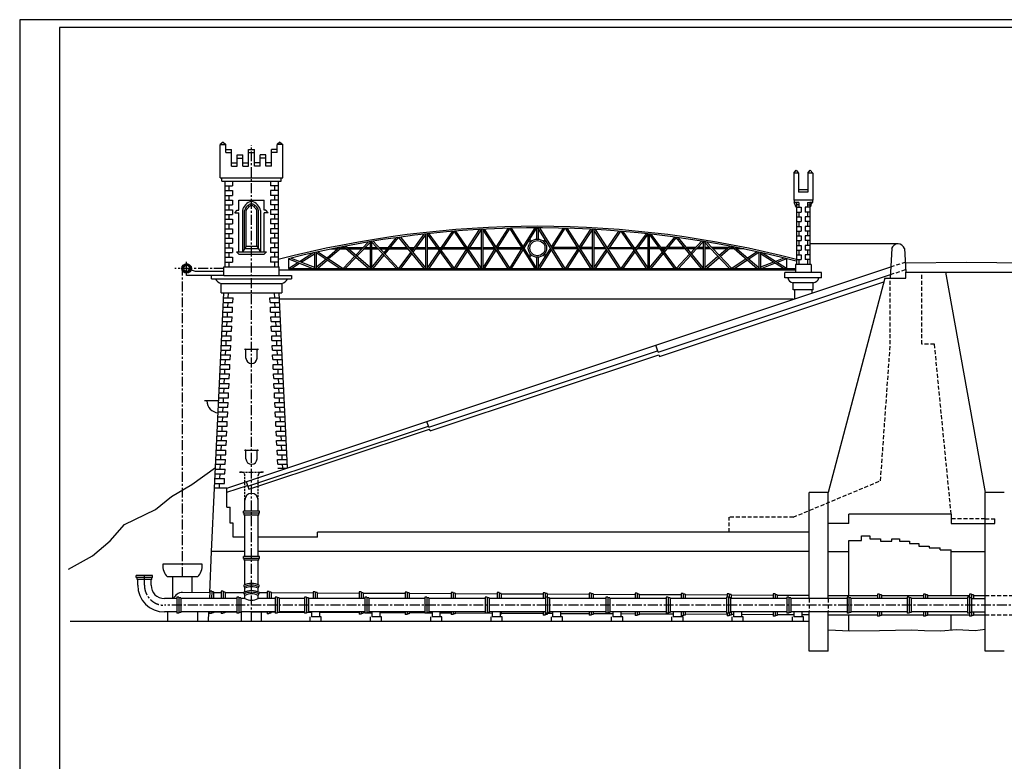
# Model space of a CAD drawing. Extents: x 0 to 143212, y -15822 to 84100.
# Tile 2 of 4: x 0 to 62062, y 37357 to 84100. Entities that reach past the tile are written whole.
import ezdxf

# ---------------------------------------------------------------- set-up
doc = ezdxf.new("R2010")
doc.units = 0
doc.header["$LTSCALE"] = 500
for name, pattern in [('MITTE', [2, 1.25, -0.25, 0.25, -0.25]), ('VERDECKT', [0.375, 0.25, -0.125]), ('VERDECKTX2', [0.75, 0.5, -0.25])]:
    doc.linetypes.add(name, pattern=pattern)
for name, color, linetype in [('MI25', 7, 'MITTE'), ('RAHMENA', 7, 'CONTINUOUS'), ('RAHMENI', 4, 'CONTINUOUS'), ('VE25', 7, 'VERDECKTX2'), ('VE25K', 8, 'VERDECKT'), ('VE50', 1, 'VERDECKTX2'), ('VO25', 7, 'CONTINUOUS'), ('VO35', 2, 'CONTINUOUS'), ('VO50', 1, 'CONTINUOUS')]:
    doc.layers.add(name, color=color, linetype=linetype)

msp = doc.modelspace()

# ---------------------------------------------------------------- linework, layer by layer
at = {"layer": 'MI25'}
for p, q in [((14612, 46175), (14612, 76192)), ((12872, 68425), (9785, 68425)), ((10262, 48975), (10262, 68276)), ((10522, 68425), (10522, 68839)), ((48837, 67075), (48837, 66500)), ((49937, 67075), (49937, 66867)), ((7862, 48451), (7862, 49075)), ((112220, 47194), (9119, 47194)), ((18412, 46455), (18412, 46775)), ((18912, 46455), (18912, 46775)), ((22212, 46455), (22212, 46775)), ((22712, 46455), (22712, 46775)), ((26012, 46455), (26012, 46775)), ((26512, 46455), (26512, 46775)), ((29812, 46455), (29812, 46775)), ((30312, 46455), (30312, 46775)), ((33612, 46455), (33612, 46775)), ((34112, 46455), (34112, 46775)), ((37412, 46455), (37412, 46775)), ((37912, 46455), (37912, 46775)), ((41212, 46455), (41212, 46775)), ((41712, 46455), (41712, 46775)), ((45012, 46455), (45012, 46775)), ((45512, 46455), (45512, 46775)), ((48812, 46455), (48812, 46775)), ((49312, 46455), (49312, 46775)), ((18312, 46175), (18312, 46455)), ((19012, 46455), (18312, 46455)), ((19012, 46175), (19012, 46455)), ((22812, 46455), (22112, 46455)), ((22112, 46175), (22112, 46455)), ((22812, 46175), (22812, 46455)), ((26612, 46455), (25912, 46455)), ((25912, 46175), (25912, 46455)), ((26612, 46175), (26612, 46455)), ((29712, 46175), (29712, 46455)), ((30412, 46455), (29712, 46455)), ((30412, 46175), (30412, 46455)), ((34212, 46455), (33512, 46455)), ((33512, 46175), (33512, 46455)), ((34212, 46175), (34212, 46455)), ((37312, 46175), (37312, 46455)), ((38012, 46455), (37312, 46455)), ((38012, 46175), (38012, 46455)), ((41812, 46455), (41112, 46455)), ((41112, 46175), (41112, 46455)), ((41812, 46175), (41812, 46455)), ((45612, 46455), (44912, 46455)), ((44912, 46175), (44912, 46455)), ((45612, 46175), (45612, 46455)), ((49412, 46455), (48712, 46455)), ((48712, 46175), (48712, 46455)), ((49412, 46175), (49412, 46455))]:
    msp.add_line(p, q, dxfattribs=at)
msp.add_arc((9119, 48451), 1257, 180, 270, dxfattribs=at)
at = {"layer": 'RAHMENA'}
for p, q in [((126712, 84100), (0, 84100)), ((0, 84100), (0, 0))]:
    msp.add_line(p, q, dxfattribs=at)
at = {"layer": 'RAHMENI'}
for p, q in [((126212, 83600), (2500, 83600)), ((2500, 83600), (2500, 500))]:
    msp.add_line(p, q, dxfattribs=at)
at = {"layer": 'VE25'}
for p, q in [((54885, 68035), (55840, 68354)), ((54908, 68524), (55812, 68825)), ((54874, 63644), (54874, 67819)), ((56862, 63644), (56862, 68194)), ((54262, 55044), (54874, 63644)), ((57662, 63644), (56862, 63644)), ((58712, 52944), (57662, 63644)), ((48762, 52744), (54262, 55044)), ((48762, 52744), (44712, 52744)), ((44712, 51794), (44712, 52744)), ((60862, 52644), (58712, 52644)), ((60862, 47804), (89220, 47804)), ((49762, 47613), (49762, 46775)), ((50962, 47613), (50962, 46775)), ((60862, 46585), (89220, 46585))]:
    msp.add_line(p, q, dxfattribs=at)
at = {"layer": 'VE25K'}
for p, q in [((13993, 55575), (13862, 55575)), ((13862, 55575), (15362, 55575)), ((14193, 53825), (14193, 55375)), ((15031, 53825), (15031, 55375)), ((15362, 55575), (15231, 55575))]:
    msp.add_line(p, q, dxfattribs=at)
for centre, start, end in [((13993, 55375), 0, 90), ((15231, 55375), 90, 180)]:
    msp.add_arc(centre, 200, start, end, dxfattribs=at)
at = {"layer": 'VE50'}
msp.add_line((60862, 52644), (61462, 52644), dxfattribs=at)
at = {"layer": 'VO25'}
for p, q in [((12816, 76375), (12637, 76225)), ((12816, 76375), (12996, 76225)), ((16407, 76375), (16228, 76225)), ((16407, 76375), (16587, 76225)), ((12637, 76225), (12996, 76225)), ((12637, 74125), (12637, 76225)), ((12996, 75725), (12996, 76225)), ((12996, 75925), (13355, 75925)), ((12996, 75725), (13355, 75725)), ((13355, 74875), (13355, 75925)), ((14432, 75925), (14791, 75925)), ((14432, 74875), (14432, 75925)), ((14432, 75725), (14791, 75725)), ((14791, 74875), (14791, 75925)), ((16228, 75925), (15869, 75925)), ((15869, 74875), (15869, 75925)), ((16228, 75725), (15869, 75725)), ((16228, 75725), (16228, 76225)), ((16587, 76225), (16228, 76225)), ((16587, 74125), (16587, 76225)), ((13714, 74875), (13714, 75575)), ((13714, 75575), (14073, 75575)), ((13714, 75375), (14073, 75375)), ((14073, 74875), (14073, 75575)), ((15510, 75575), (15150, 75575)), ((15150, 74875), (15150, 75575)), ((15510, 75375), (15150, 75375)), ((15510, 74875), (15510, 75575)), ((13355, 75075), (13714, 75075)), ((13355, 74875), (13714, 74875)), ((14073, 75075), (14432, 75075)), ((14073, 74875), (14432, 74875)), ((15150, 75075), (14791, 75075)), ((15150, 74875), (14791, 74875)), ((15869, 75075), (15510, 75075)), ((15869, 74875), (15510, 74875)), ((48787, 74425), (48939, 74625)), ((48939, 74625), (49092, 74425)), ((49682, 74425), (49834, 74625)), ((49834, 74625), (49987, 74425)), ((12637, 74125), (16587, 74125)), ((12737, 73925), (12737, 74125)), ((12737, 73925), (16487, 73925)), ((12923, 73925), (12923, 68525)), ((13423, 73925), (13423, 73625)), ((15801, 73925), (15801, 73625)), ((16301, 73925), (16301, 68525)), ((16487, 73925), (16487, 74125)), ((48787, 74425), (48787, 72725)), ((49092, 74425), (48787, 74425)), ((49092, 74425), (49092, 73225)), ((49987, 74425), (49682, 74425)), ((49682, 74425), (49682, 73225)), ((49987, 74425), (49987, 72725)), ((12923, 73625), (13423, 73625)), ((12923, 73325), (13423, 73325)), ((13173, 73625), (13173, 73325)), ((13423, 73325), (13423, 73025)), ((16301, 73625), (15801, 73625)), ((16301, 73325), (15801, 73325)), ((15801, 73325), (15801, 73025)), ((16051, 73625), (16051, 73325)), ((49682, 73375), (49092, 73375)), ((12923, 73025), (13423, 73025)), ((12923, 73025), (13423, 73025)), ((12923, 72725), (13423, 72725)), ((13173, 73025), (13173, 72725)), ((13423, 72725), (13423, 72425)), ((13812, 72725), (15412, 72725)), ((13812, 72100), (13812, 72725)), ((15412, 72100), (15412, 72725)), ((16301, 73025), (15801, 73025)), ((16301, 73025), (15801, 73025)), ((16301, 72725), (15801, 72725)), ((15801, 72725), (15801, 72425)), ((16051, 73025), (16051, 72725)), ((49987, 72725), (48787, 72725)), ((48812, 72725), (48812, 72575)), ((49682, 73225), (49092, 73225)), ((49962, 72725), (49962, 72575)), ((12923, 72425), (13423, 72425)), ((12923, 72125), (13423, 72125)), ((13173, 72425), (13173, 72125)), ((13423, 72125), (13423, 71825)), ((13562, 71925), (13712, 72100)), ((13712, 72100), (13812, 72100)), ((14037, 72075), (14037, 69475)), ((14173, 69675), (14173, 72075)), ((14274, 69825), (14274, 72075)), ((14949, 69825), (14949, 72075)), ((15051, 69675), (15051, 72075)), ((15187, 72075), (15187, 69475)), ((15512, 72100), (15412, 72100)), ((15662, 71925), (15512, 72100)), ((16301, 72425), (15801, 72425)), ((16301, 72125), (15801, 72125)), ((15801, 72125), (15801, 71825)), ((16051, 72425), (16051, 72125)), ((48968, 72575), (48812, 72575)), ((48884, 72482), (48812, 72575)), ((48897, 72358), (48884, 72482)), ((48968, 72275), (48897, 72358)), ((48968, 72575), (48968, 68675)), ((49118, 72575), (48968, 72575)), ((49118, 72425), (48968, 72425)), ((48968, 72275), (49268, 72275)), ((49118, 72575), (49118, 72275)), ((49268, 72275), (49268, 71975)), ((49806, 72275), (49506, 72275)), ((49506, 72275), (49506, 71975)), ((49656, 72575), (49656, 72275)), ((49656, 72575), (49806, 72575)), ((49656, 72425), (49806, 72425)), ((49806, 72575), (49806, 68675)), ((49962, 72575), (49806, 72575)), ((49809, 72275), (49879, 72358)), ((49879, 72358), (49893, 72482)), ((49893, 72482), (49965, 72575)), ((12923, 71825), (13423, 71825)), ((12923, 71525), (13423, 71525)), ((13173, 71825), (13173, 71525)), ((13423, 71525), (13423, 71225)), ((13562, 71925), (13812, 71925)), ((13812, 69475), (13812, 71925)), ((15412, 69475), (15412, 71925)), ((15662, 71925), (15412, 71925)), ((16301, 71825), (15801, 71825)), ((16301, 71525), (15801, 71525)), ((15801, 71525), (15801, 71225)), ((16051, 71825), (16051, 71525)), ((48968, 71975), (49268, 71975)), ((48968, 71675), (49268, 71675)), ((48968, 71375), (49268, 71375)), ((49118, 71975), (49118, 71675)), ((49118, 71375), (49118, 71075)), ((49268, 71675), (49268, 71375)), ((49806, 71975), (49506, 71975)), ((49506, 71675), (49506, 71375)), ((49806, 71675), (49506, 71675)), ((49806, 71375), (49506, 71375)), ((49656, 71975), (49656, 71675)), ((49656, 71375), (49656, 71075)), ((12923, 71225), (13423, 71225)), ((12923, 70925), (13423, 70925)), ((13173, 71225), (13173, 70925)), ((13423, 70925), (13423, 70625)), ((16301, 71225), (15801, 71225)), ((16301, 70925), (15801, 70925)), ((15801, 70925), (15801, 70625)), ((16051, 71225), (16051, 70925)), ((27256, 70751), (25684, 68456)), ((27384, 70761), (25784, 68425)), ((27384, 68425), (28984, 70872)), ((28984, 68425), (27384, 70761)), ((29084, 68456), (27499, 70771)), ((27504, 68425), (29084, 70842)), ((29084, 70878), (29084, 68425)), ((29184, 70883), (29184, 68425)), ((29184, 70859), (30765, 68425)), ((29284, 70888), (30884, 68425)), ((30764, 70948), (30014, 69765)), ((30884, 70952), (30074, 69672)), ((32484, 68425), (30884, 70952)), ((32584, 68454), (31001, 70955)), ((31739, 69788), (32484, 70975)), ((31799, 69695), (32584, 70946)), ((32584, 70975), (32584, 70273)), ((34266, 68425), (32666, 70975)), ((32684, 70975), (32684, 70273)), ((34384, 68425), (32784, 70975)), ((33529, 69788), (34268, 70955)), ((33588, 69694), (34384, 70952)), ((34384, 70952), (35984, 68425)), ((34505, 70948), (36084, 68454)), ((35984, 70888), (35254, 69765)), ((36084, 70859), (35313, 69672)), ((36084, 70883), (36084, 68425)), ((36084, 70883), (36084, 68425)), ((36184, 70878), (36184, 68425)), ((36184, 70878), (36184, 68425)), ((37765, 68425), (36184, 70842)), ((37884, 68425), (36284, 70872)), ((37044, 69711), (37769, 70771)), ((37103, 69620), (37884, 70761)), ((37884, 70761), (39484, 68425)), ((38013, 70751), (39584, 68456)), ((48968, 71075), (49268, 71075)), ((48968, 70775), (49268, 70775)), ((49118, 70775), (49118, 70475)), ((49268, 71075), (49268, 70775)), ((49806, 71075), (49506, 71075)), ((49506, 71075), (49506, 70775)), ((49806, 70775), (49506, 70775)), ((49656, 70775), (49656, 70475)), ((12923, 70625), (13423, 70625)), ((12923, 70325), (13423, 70325)), ((13173, 70625), (13173, 70325)), ((13423, 70325), (13423, 70025)), ((16301, 70625), (15801, 70625)), ((16301, 70325), (15801, 70325)), ((15801, 70325), (15801, 70025)), ((16051, 70625), (16051, 70325)), ((23884, 68425), (22284, 70139)), ((22963, 69412), (23739, 70359)), ((23032, 69338), (23884, 70379)), ((23884, 70379), (25484, 68425)), ((24001, 70395), (25584, 68461)), ((25484, 70578), (24707, 69532)), ((25584, 70545), (24772, 69452)), ((25584, 70589), (25584, 68425)), ((25684, 70600), (25684, 68425)), ((25684, 70578), (27260, 68425)), ((25784, 70610), (27384, 68425)), ((32194, 70070), (32096, 70168)), ((32265, 70141), (32150, 70255)), ((33004, 70141), (33118, 70255)), ((33075, 70070), (33173, 70168)), ((39484, 70610), (38774, 69640)), ((39584, 70578), (38834, 69552)), ((39584, 70600), (39584, 68425)), ((39584, 70600), (39584, 68425)), ((39649, 70593), (41260, 68425)), ((39684, 70589), (39684, 68425)), ((39684, 70589), (39684, 68425)), ((39784, 70578), (41384, 68425)), ((41268, 70395), (40562, 69532)), ((41384, 70379), (40623, 69449)), ((42984, 68425), (41384, 70379)), ((43084, 68461), (41530, 70359)), ((42305, 69412), (42984, 70139)), ((48968, 70475), (49268, 70475)), ((48968, 70175), (49268, 70175)), ((49118, 70175), (49118, 69875)), ((49268, 70475), (49268, 70175)), ((49806, 70475), (49506, 70475)), ((49506, 70475), (49506, 70175)), ((49806, 70175), (49506, 70175)), ((49656, 70175), (49656, 69875)), ((12923, 70025), (13423, 70025)), ((12923, 69725), (13423, 69725)), ((13173, 70025), (13173, 69725)), ((13423, 69725), (13423, 69425)), ((14274, 69825), (14037, 69475)), ((14173, 69675), (15051, 69675)), ((14274, 69825), (14949, 69825)), ((14949, 69825), (15187, 69475)), ((16301, 70025), (15801, 70025)), ((16301, 69725), (15801, 69725)), ((15801, 69725), (15801, 69425)), ((16051, 70025), (16051, 69725)), ((20186, 69762), (19388, 69076)), ((20384, 69801), (19475, 69019)), ((19631, 69650), (20056, 69650)), ((20126, 69750), (20172, 69750)), ((20209, 69650), (20559, 69650)), ((20326, 69750), (20443, 69750)), ((21984, 68425), (20384, 69801)), ((22084, 68471), (20510, 69825)), ((20596, 69750), (21658, 69750)), ((20713, 69650), (21562, 69650)), ((21178, 69251), (21984, 70090)), ((21254, 69185), (22084, 70049)), ((21701, 69650), (22084, 69650)), ((21797, 69750), (22084, 69750)), ((22084, 70106), (22084, 68425)), ((22184, 70123), (22184, 68425)), ((23747, 68425), (22184, 70100)), ((22184, 69750), (22510, 69750)), ((22184, 69650), (22604, 69650)), ((22647, 69750), (23240, 69750)), ((22741, 69650), (23158, 69650)), ((23288, 69650), (24481, 69650)), ((23370, 69750), (24399, 69750)), ((24528, 69750), (24869, 69750)), ((24610, 69650), (24795, 69650)), ((24920, 69650), (25584, 69650)), ((24994, 69750), (25584, 69750)), ((25684, 69750), (29084, 69750)), ((25684, 69650), (29084, 69650)), ((29184, 69750), (29904, 69750)), ((29955, 69672), (29184, 68454)), ((29184, 69650), (29942, 69650)), ((30015, 69579), (29284, 68425)), ((30088, 69650), (31653, 69650)), ((30123, 69750), (31645, 69750)), ((30884, 68425), (31681, 69694)), ((31002, 68425), (31740, 69601)), ((32684, 68454), (33470, 69695)), ((32784, 68425), (33529, 69601)), ((35180, 69650), (33616, 69650)), ((35145, 69750), (33623, 69750)), ((35194, 69672), (34384, 68425)), ((35253, 69579), (34504, 68425)), ((36084, 69650), (35327, 69650)), ((36084, 69750), (35364, 69750)), ((36184, 69750), (36898, 69750)), ((36964, 69650), (36184, 69650)), ((36184, 68456), (36982, 69622)), ((36284, 68425), (37042, 69531)), ((37018, 69750), (37071, 69750)), ((38645, 69650), (37123, 69650)), ((37192, 69750), (38577, 69750)), ((38711, 69554), (37884, 68425)), ((38698, 69750), (38855, 69750)), ((38781, 69650), (38766, 69650)), ((39584, 69650), (38905, 69650)), ((38978, 69750), (39584, 69750)), ((40275, 69750), (39684, 69750)), ((40349, 69650), (39684, 69650)), ((40740, 69750), (40399, 69750)), ((40658, 69650), (40474, 69650)), ((41981, 69650), (40788, 69650)), ((41899, 69750), (40870, 69750)), ((42621, 69750), (42028, 69750)), ((42528, 69650), (42110, 69650)), ((42369, 69334), (43084, 70100)), ((43084, 69650), (42665, 69650)), ((43084, 69750), (42758, 69750)), ((43084, 70123), (43084, 68425)), ((43084, 70123), (43084, 68425)), ((44746, 68425), (43119, 70117)), ((43184, 70106), (43184, 68425)), ((43184, 70106), (43184, 68425)), ((43472, 69750), (43184, 69750)), ((43568, 69650), (43184, 69650)), ((44884, 68425), (43284, 70090)), ((44672, 69750), (43610, 69750)), ((44556, 69650), (43707, 69650)), ((44091, 69251), (44759, 69825)), ((44160, 69178), (44884, 69801)), ((45059, 69650), (44709, 69650)), ((44943, 69750), (44826, 69750)), ((44884, 69801), (46484, 68425)), ((45083, 69762), (46584, 68471)), ((45142, 69750), (45096, 69750)), ((45638, 69650), (45213, 69650)), ((48968, 69875), (49268, 69875)), ((48968, 69575), (49268, 69575)), ((49118, 69575), (49118, 69275)), ((49268, 69875), (49268, 69575)), ((49806, 69875), (49506, 69875)), ((49506, 69875), (49506, 69575)), ((49806, 69575), (49506, 69575)), ((49656, 69575), (49656, 69275)), ((55362, 69969), (49806, 69969)), ((54962, 69669), (54874, 67819)), ((55762, 69669), (55849, 68194)), ((12923, 69425), (13423, 69425)), ((12923, 69125), (13423, 69125)), ((13173, 69425), (13173, 69125)), ((13423, 69125), (13423, 68825)), ((13662, 69475), (15562, 69475)), ((13662, 69475), (13812, 69325)), ((13812, 69325), (15412, 69325)), ((15412, 69325), (15562, 69475)), ((16301, 69425), (15801, 69425)), ((16301, 69125), (15801, 69125)), ((15801, 69125), (15801, 68825)), ((16051, 69425), (16051, 69125)), ((16934, 69034), (16934, 68425)), ((16934, 69034), (18484, 68425)), ((17101, 69076), (18584, 68494)), ((17634, 68867), (18484, 69403)), ((17750, 68822), (18584, 69348)), ((18584, 69426), (18584, 68425)), ((18684, 69448), (18684, 68425)), ((18684, 69416), (20201, 68425)), ((19309, 69008), (18684, 68471)), ((18784, 69470), (20384, 68425)), ((19396, 68951), (18784, 68425)), ((20384, 68425), (21108, 69178)), ((20523, 68425), (21184, 69113)), ((22184, 68461), (22899, 69334)), ((22284, 68425), (22968, 69260)), ((24646, 69449), (23884, 68425)), ((24711, 69370), (24009, 68425)), ((32093, 69230), (32194, 69331)), ((32148, 69143), (32265, 69260)), ((32584, 69128), (32584, 68425)), ((32684, 69128), (32684, 68425)), ((33121, 69143), (33004, 69260)), ((33175, 69230), (33075, 69331)), ((38771, 69467), (38008, 68425)), ((40496, 69452), (39684, 68461)), ((40558, 69370), (39784, 68425)), ((41384, 68425), (42237, 69338)), ((41521, 68425), (42301, 69260)), ((43184, 68471), (44015, 69185)), ((43284, 68425), (44084, 69113)), ((45794, 69019), (44884, 68425)), ((45873, 68951), (45067, 68425)), ((46484, 69470), (45881, 69076)), ((46584, 69416), (45960, 69008)), ((46584, 69448), (46584, 68425)), ((46584, 69448), (46584, 68425)), ((46684, 69426), (46684, 68425)), ((46684, 69426), (46684, 68425)), ((48147, 68425), (46684, 69348)), ((48334, 68425), (46784, 69403)), ((48167, 69076), (47634, 68867)), ((48334, 69034), (47739, 68801)), ((48334, 69034), (48334, 68425)), ((48968, 69275), (49268, 69275)), ((48968, 68975), (49268, 68975)), ((49118, 68975), (49118, 68675)), ((49268, 69275), (49268, 68975)), ((49806, 69275), (49506, 69275)), ((49506, 69275), (49506, 68975)), ((49806, 68975), (49506, 68975)), ((49656, 68975), (49656, 68675)), ((12872, 68525), (16352, 68525)), ((12872, 67975), (12872, 68525)), ((12923, 68825), (13423, 68825)), ((13062, 54575), (54908, 68524)), ((13173, 68825), (13173, 68525)), ((16301, 68825), (15801, 68825)), ((16051, 68825), (16051, 68525)), ((16352, 67975), (16352, 68525)), ((16352, 68325), (48891, 68325)), ((16934, 68425), (17529, 68801)), ((16934, 68425), (48891, 68425)), ((17122, 68425), (17645, 68755)), ((47519, 68822), (46684, 68494)), ((47624, 68755), (46784, 68425)), ((48891, 68675), (48891, 68175)), ((49882, 68675), (48891, 68675)), ((49882, 68675), (49882, 68175)), ((59706, 68799), (55816, 68749)), ((63507, 68749), (59706, 68799)), ((12097, 67775), (12097, 67975)), ((12097, 67775), (17126, 67775)), ((12872, 67975), (17126, 67975)), ((17126, 67975), (17126, 67775)), ((40235, 63152), (54885, 68035)), ((48237, 67825), (48237, 68175)), ((50537, 68175), (48237, 68175)), ((50537, 67825), (48237, 67825)), ((50537, 67825), (50537, 68175)), ((54524, 67819), (50962, 54294)), ((54524, 67819), (55849, 67819)), ((55849, 68194), (63450, 68194)), ((55849, 67819), (55849, 68194)), ((58349, 68194), (60862, 54294)), ((12707, 67475), (16517, 67475)), ((12707, 66875), (12707, 67475)), ((16517, 67475), (16517, 66875)), ((40330, 62867), (54461, 67578)), ((48762, 67075), (48762, 67525)), ((50012, 67525), (48762, 67525)), ((50012, 67075), (48762, 67075)), ((50012, 67075), (50012, 67525)), ((12285, 54575), (12862, 66875)), ((12707, 66875), (16517, 66875)), ((12848, 66575), (13448, 66575)), ((13148, 66575), (13161, 66861)), ((13434, 66275), (13448, 66575)), ((15775, 66575), (16376, 66575)), ((15789, 66275), (15775, 66575)), ((16076, 66575), (16062, 66861)), ((16879, 55848), (16362, 66875)), ((48762, 66475), (16381, 66475)), ((12820, 65975), (13420, 65975)), ((12834, 66275), (13434, 66275)), ((13120, 65975), (13134, 66275)), ((13406, 65675), (13420, 65975)), ((15789, 66275), (16390, 66275)), ((15803, 65975), (16404, 65975)), ((15817, 65675), (15803, 65975)), ((16104, 65975), (16090, 66275)), ((12791, 65375), (13392, 65375)), ((12806, 65675), (13406, 65675)), ((13092, 65375), (13106, 65675)), ((13378, 65075), (13392, 65375)), ((15817, 65675), (16418, 65675)), ((15831, 65375), (16432, 65375)), ((15846, 65075), (15831, 65375)), ((16132, 65375), (16118, 65675)), ((12763, 64775), (13364, 64775)), ((12777, 65075), (13378, 65075)), ((13064, 64775), (13078, 65075)), ((13350, 64475), (13364, 64775)), ((15846, 65075), (16446, 65075)), ((15860, 64775), (16460, 64775)), ((15874, 64475), (15860, 64775)), ((16160, 64775), (16146, 65075)), ((12735, 64175), (13336, 64175)), ((12749, 64475), (13350, 64475)), ((13035, 64175), (13050, 64475)), ((13322, 63875), (13336, 64175)), ((15874, 64475), (16474, 64475)), ((15888, 64175), (16488, 64175)), ((15902, 63875), (15888, 64175)), ((16188, 64175), (16174, 64475)), ((12707, 63575), (13308, 63575)), ((12721, 63875), (13322, 63875)), ((13007, 63575), (13021, 63875)), ((13294, 63275), (13308, 63575)), ((14162, 63325), (15062, 63325)), ((14162, 63325), (14212, 63325)), ((15012, 63325), (15062, 63325)), ((15902, 63875), (16503, 63875)), ((15916, 63575), (16517, 63575)), ((15930, 63275), (15916, 63575)), ((16216, 63575), (16202, 63875)), ((40235, 63152), (40091, 63585)), ((12679, 62975), (13280, 62975)), ((12693, 63275), (13294, 63275)), ((12979, 62975), (12993, 63275)), ((13265, 62675), (13280, 62975)), ((14262, 62775), (14262, 63275)), ((14962, 62775), (14962, 63275)), ((15930, 63275), (16531, 63275)), ((15944, 62975), (16545, 62975)), ((15958, 62675), (15944, 62975)), ((16244, 62975), (16230, 63275)), ((25791, 58417), (40211, 63224)), ((25870, 58180), (40290, 62987)), ((40290, 62987), (40330, 62867)), ((12637, 62075), (13237, 62075)), ((12651, 62375), (13251, 62375)), ((12665, 62675), (13265, 62675)), ((12923, 61775), (12937, 62075)), ((12951, 62375), (12965, 62675)), ((13237, 62075), (13251, 62375)), ((15958, 62675), (16517, 62675)), ((15972, 62375), (16573, 62375)), ((15986, 62075), (15972, 62375)), ((15986, 62075), (16587, 62075)), ((16273, 62375), (16258, 62675)), ((16301, 61775), (16287, 62075)), ((12609, 61475), (13209, 61475)), ((12623, 61775), (13223, 61775)), ((12895, 61175), (12909, 61475)), ((13209, 61475), (13223, 61775)), ((16000, 61775), (16601, 61775)), ((16014, 61475), (16000, 61775)), ((16014, 61475), (16615, 61475)), ((16329, 61175), (16315, 61475)), ((12580, 60875), (13181, 60875)), ((12594, 61175), (13195, 61175)), ((12867, 60575), (12881, 60875)), ((13181, 60875), (13195, 61175)), ((16028, 61175), (16629, 61175)), ((16043, 60875), (16028, 61175)), ((16043, 60875), (16643, 60875)), ((16357, 60575), (16343, 60875)), ((12552, 60275), (13153, 60275)), ((12566, 60575), (13167, 60575)), ((12839, 59975), (12853, 60275)), ((13153, 60275), (13167, 60575)), ((16057, 60575), (16657, 60575)), ((16071, 60275), (16057, 60575)), ((16071, 60275), (16671, 60275)), ((16385, 59975), (16371, 60275)), ((12543, 60075), (11643, 60075)), ((12524, 59675), (13125, 59675)), ((12538, 59975), (13139, 59975)), ((12810, 59375), (12824, 59675)), ((13125, 59675), (13139, 59975)), ((16085, 59975), (16685, 59975)), ((16099, 59675), (16085, 59975)), ((16099, 59675), (16699, 59675)), ((16413, 59375), (16399, 59675)), ((12496, 59075), (13097, 59075)), ((12510, 59375), (13111, 59375)), ((12782, 58775), (12796, 59075)), ((13097, 59075), (13111, 59375)), ((16113, 59375), (16714, 59375)), ((16127, 59075), (16113, 59375)), ((16127, 59075), (16728, 59075)), ((16441, 58775), (16427, 59075)), ((12468, 58475), (13068, 58475)), ((12482, 58775), (13083, 58775)), ((12754, 58175), (12768, 58475)), ((13068, 58475), (13083, 58775)), ((14383, 54694), (25767, 58489)), ((16141, 58775), (16742, 58775)), ((16155, 58475), (16141, 58775)), ((16155, 58475), (16756, 58475)), ((16470, 58175), (16455, 58475)), ((25791, 58417), (25671, 58778)), ((12440, 57875), (13040, 57875)), ((12454, 58175), (13054, 58175)), ((12726, 57575), (12740, 57875)), ((13040, 57875), (13054, 58175)), ((14446, 54505), (25831, 58299)), ((16169, 58175), (16770, 58175)), ((16183, 57875), (16169, 58175)), ((16183, 57875), (16784, 57875)), ((16498, 57575), (16484, 57875)), ((25870, 58180), (25831, 58299)), ((12412, 57275), (13012, 57275)), ((12426, 57575), (13026, 57575)), ((12698, 56975), (12712, 57275)), ((13012, 57275), (13026, 57575)), ((16197, 57575), (16798, 57575)), ((16211, 57275), (16197, 57575)), ((16211, 57275), (16812, 57275)), ((16526, 56975), (16512, 57275)), ((12383, 56675), (12984, 56675)), ((12397, 56975), (12998, 56975)), ((12670, 56375), (12684, 56675)), ((12984, 56675), (12998, 56975)), ((14162, 56975), (14212, 56975)), ((14162, 56975), (15062, 56975)), ((14262, 56425), (14262, 56925)), ((14962, 56425), (14962, 56925)), ((15012, 56975), (15062, 56975)), ((16225, 56975), (16826, 56975)), ((16240, 56675), (16225, 56975)), ((16240, 56675), (16840, 56675)), ((16554, 56375), (16540, 56675)), ((12355, 56075), (12956, 56075)), ((12369, 56375), (12970, 56375)), ((12642, 55775), (12656, 56075)), ((12956, 56075), (12970, 56375)), ((16268, 56075), (16254, 56375)), ((16254, 56375), (16854, 56375)), ((16268, 56075), (16868, 56075)), ((16580, 55825), (16568, 56075)), ((12327, 55475), (12928, 55475)), ((12341, 55775), (12942, 55775)), ((12613, 55175), (12627, 55475)), ((12928, 55475), (12942, 55775)), ((16279, 55825), (16811, 55825)), ((12299, 54875), (12900, 54875)), ((12313, 55175), (12914, 55175)), ((12585, 54561), (12599, 54875)), ((12900, 54875), (12914, 55175)), ((13062, 54312), (14366, 54746)), ((14383, 54694), (14287, 54984)), ((14383, 54694), (14446, 54505)), ((11976, 47986), (12097, 50575)), ((11970, 46767), (10259, 46775)), ((11891, 46175), (11919, 46775)), ((12690, 46764), (12220, 46766)), ((13987, 46757), (13947, 46758)), ((13987, 46175), (13987, 46775)), ((15237, 46175), (15237, 46775)), ((45012, 46608), (44839, 46609))]:
    msp.add_line(p, q, dxfattribs=at)
for centre, radius in [((32634, 69700), 575), ((32634, 69700), 475), ((10522, 68425), 300), ((10522, 68425), 250), ((10522, 68425), 200)]:
    msp.add_circle(centre, radius, dxfattribs=at)
for centre, radius, start, end in [((14683, 72068), 577, 97.13367, 141.37103), ((14540, 72068), 577, 38.62897, 82.86633), ((14788, 71890), 774, 135.86761, 166.13595), ((14847, 71842), 714, 135.86154, 160.92149), ((15026, 71697), 842, 136.8454, 153.27352), ((14683, 72068), 441, 99.34436, 142.18085), ((14683, 72068), 340, 102.18288, 143.06389), ((14540, 72068), 441, 37.81915, 80.65564), ((14540, 72068), 340, 36.93611, 77.81712), ((14198, 71697), 842, 26.72648, 43.1546), ((14377, 71842), 714, 19.07851, 44.13846), ((14436, 71890), 774, 13.86405, 44.13239), ((32634, 6506), 64570, 75.34733, 104.65267), ((32634, 6506), 64470, 75.34733, 104.09467), ((55362, 69553), 417, 16.2602, 163.7398), ((12831, 67990), 530, 203.9173, 256.39322), ((16392, 67990), 530, 283.60678, 336.0827), ((48760, 67877), 352, 188.4988, 270.29861), ((50014, 67877), 352, 269.70139, 351.5012), ((14212, 63275), 50, 360, 90), ((15012, 63275), 50, 90, 180), ((14612, 62775), 350, 180, 0), ((12543, 60075), 750, 180, 267.31469), ((14212, 56925), 50, 360, 90), ((15012, 56925), 50, 90, 180), ((14612, 56425), 350, 180, 0)]:
    msp.add_arc(centre, radius, start, end, dxfattribs=at)
at = {"layer": 'VO35'}
for p, q in [((10522, 67975), (10522, 68425)), ((11072, 68225), (10522, 68425)), ((12872, 67975), (10522, 67975)), ((12872, 68225), (11072, 68225)), ((14193, 53125), (14193, 53825)), ((15031, 53125), (15031, 53825)), ((15121, 53125), (14102, 53125)), ((14102, 53000), (14102, 53125)), ((15121, 53000), (14102, 53000)), ((15076, 53000), (14148, 53000)), ((14148, 52875), (14148, 53000)), ((15076, 52875), (14148, 52875)), ((14193, 50275), (14193, 52875)), ((15031, 50275), (15031, 52875)), ((15076, 52875), (15076, 53000)), ((15121, 53000), (15121, 53125)), ((15121, 50275), (14102, 50275)), ((14102, 50150), (14102, 50275)), ((15121, 50150), (15121, 50275)), ((11512, 49775), (9012, 49775)), ((15121, 50150), (14102, 50150)), ((15076, 50150), (14148, 50150)), ((14148, 50025), (14148, 50150)), ((15076, 50025), (14148, 50025)), ((14193, 48483), (14193, 50025)), ((15031, 48483), (15031, 50025)), ((15076, 50025), (15076, 50150)), ((8371, 49075), (7352, 49075)), ((7352, 48950), (7352, 49075)), ((8371, 48950), (8371, 49075)), ((8371, 48950), (7352, 48950)), ((8326, 48950), (7398, 48950)), ((7398, 48825), (7398, 48950)), ((8326, 48825), (7398, 48825)), ((7443, 48451), (7443, 48825)), ((8281, 48451), (8281, 48825)), ((8326, 48825), (8326, 48950)), ((11212, 48975), (9312, 48975)), ((9652, 47613), (9652, 48975)), ((10871, 47991), (10871, 48975)), ((14102, 48442), (14193, 48263)), ((15031, 48263), (15121, 48442)), ((11975, 47986), (10262, 47994)), ((11976, 48076), (11974, 47613)), ((12101, 48076), (11976, 48076)), ((12101, 48076), (12099, 47613)), ((12226, 48030), (12101, 48031)), ((12226, 48030), (12224, 47613)), ((12695, 47983), (12225, 47985)), ((12696, 48073), (12694, 47613)), ((12821, 48072), (12696, 48073)), ((12821, 48072), (12819, 47613)), ((12946, 48027), (12821, 48027)), ((12946, 48027), (12944, 47613)), ((14111, 47976), (12945, 47981)), ((13415, 47979), (12945, 47981)), ((14102, 47992), (14193, 47813)), ((14193, 48033), (14193, 48263)), ((14193, 47613), (14193, 47813)), ((15031, 48033), (15031, 48263)), ((15031, 47813), (15121, 47992)), ((15031, 47613), (15031, 47813)), ((15595, 47969), (15111, 47971)), ((15596, 48059), (15594, 47613)), ((15721, 48058), (15596, 48059)), ((15721, 48058), (15719, 47613)), ((15846, 48013), (15721, 48013)), ((15846, 48013), (15844, 47613)), ((18495, 47955), (15845, 47967)), ((18496, 48045), (18494, 47613)), ((18621, 48044), (18496, 48045)), ((18621, 48044), (18619, 47613)), ((18745, 47999), (18620, 47999)), ((18745, 47999), (18744, 47613)), ((21395, 47941), (18745, 47953)), ((21396, 48031), (21394, 47613)), ((21521, 48030), (21396, 48031)), ((21521, 48030), (21519, 47613)), ((21645, 47985), (21520, 47985)), ((21645, 47985), (21644, 47613)), ((24295, 47927), (21645, 47939)), ((24296, 48017), (24294, 47613)), ((24421, 48016), (24296, 48017)), ((24421, 48016), (24419, 47613)), ((24545, 47971), (24420, 47971)), ((24545, 47971), (24544, 47613)), ((27195, 47913), (24545, 47925)), ((27196, 48003), (27194, 47613)), ((27321, 48002), (27196, 48003)), ((27321, 48002), (27319, 47613)), ((27445, 47957), (27320, 47957)), ((27445, 47957), (27444, 47613)), ((30095, 47899), (27445, 47911)), ((30095, 47989), (30094, 47613)), ((30220, 47988), (30095, 47989)), ((30220, 47988), (30219, 47613)), ((30345, 47943), (30220, 47943)), ((30345, 47943), (30344, 47613)), ((32995, 47885), (30345, 47897)), ((32995, 47975), (32994, 47613)), ((33120, 47974), (32995, 47975)), ((33120, 47974), (33119, 47613)), ((33245, 47929), (33120, 47929)), ((33245, 47929), (33244, 47704)), ((35895, 47871), (33245, 47884)), ((35895, 47961), (35894, 47613)), ((36020, 47960), (35895, 47961)), ((36020, 47960), (36019, 47613)), ((36145, 47915), (36020, 47915)), ((36145, 47915), (36144, 47613)), ((38795, 47857), (36145, 47870)), ((38795, 47947), (38794, 47613)), ((38920, 47946), (38795, 47947)), ((38920, 47946), (38919, 47613)), ((39045, 47901), (38920, 47901)), ((39045, 47901), (39044, 47613)), ((41695, 47843), (39045, 47856)), ((41695, 47933), (41694, 47613)), ((41820, 47932), (41695, 47933)), ((41820, 47932), (41819, 47613)), ((41945, 47887), (41820, 47887)), ((41945, 47887), (41944, 47613)), ((44595, 47829), (41945, 47842)), ((44595, 47919), (44594, 47704)), ((44720, 47918), (44595, 47919)), ((44720, 47918), (44719, 47659)), ((44845, 47873), (44720, 47873)), ((44845, 47873), (44844, 47613)), ((47495, 47815), (44845, 47828)), ((47495, 47905), (47494, 47613)), ((47620, 47905), (47495, 47905)), ((47620, 47905), (47619, 47613)), ((47745, 47859), (47620, 47859)), ((47745, 47859), (47744, 47613)), ((49762, 47804), (47745, 47814)), ((50962, 47804), (54062, 47804)), ((54062, 47894), (54062, 47613)), ((54187, 47894), (54062, 47894)), ((54187, 47894), (54187, 47613)), ((54187, 47849), (54187, 47613)), ((54312, 47849), (54187, 47849)), ((54312, 47849), (54312, 47613)), ((54312, 47804), (56962, 47804)), ((56962, 47894), (56962, 47613)), ((57087, 47894), (56962, 47894)), ((57087, 47894), (57087, 47613)), ((57087, 47849), (57087, 47613)), ((57212, 47849), (57087, 47849)), ((57212, 47849), (57212, 47613)), ((57212, 47804), (59862, 47804)), ((59862, 47894), (59862, 47704)), ((59987, 47894), (59862, 47894)), ((59987, 47894), (59987, 47659)), ((59987, 47849), (59987, 47659)), ((60112, 47849), (59987, 47849)), ((60112, 47849), (60112, 47613)), ((60112, 47804), (60862, 47804)), ((9897, 47613), (9119, 47613)), ((9897, 47704), (9897, 46685)), ((10022, 47704), (9897, 47704)), ((10022, 47704), (10022, 46685)), ((10147, 47659), (10022, 47659)), ((10022, 47659), (10022, 46730)), ((10147, 47659), (10147, 46730)), ((13697, 47613), (10147, 47613)), ((13697, 47704), (13697, 46685)), ((13822, 47704), (13697, 47704)), ((13822, 47704), (13822, 46685)), ((13822, 47659), (13822, 46730)), ((13947, 47659), (13822, 47659)), ((13947, 47659), (13947, 46730)), ((14193, 47613), (13947, 47613)), ((16097, 47613), (15031, 47613)), ((16222, 47704), (16097, 47704)), ((16097, 47704), (16097, 46685)), ((16222, 47704), (16222, 46685)), ((16347, 47659), (16222, 47659)), ((16222, 47659), (16222, 46730)), ((16347, 47659), (16347, 46730)), ((17947, 47613), (16347, 47613)), ((17947, 47704), (17947, 46685)), ((18072, 47704), (17947, 47704)), ((18072, 47704), (18072, 46685)), ((18072, 47659), (18072, 46730)), ((18197, 47659), (18072, 47659)), ((18197, 47659), (18197, 46730)), ((21747, 47613), (18197, 47613)), ((21872, 47704), (21747, 47704)), ((21747, 47704), (21747, 46685)), ((21872, 47704), (21872, 46685)), ((21997, 47659), (21872, 47659)), ((21997, 47659), (21997, 46730)), ((25547, 47613), (21997, 47613)), ((25547, 47704), (25547, 46685)), ((25672, 47704), (25547, 47704)), ((25672, 47704), (25672, 46685)), ((25672, 47659), (25672, 46730)), ((25797, 47659), (25672, 47659)), ((25797, 47659), (25797, 46730)), ((29347, 47613), (25797, 47613)), ((29472, 47704), (29347, 47704)), ((29347, 47704), (29347, 46685)), ((29472, 47704), (29472, 46685)), ((29597, 47659), (29472, 47659)), ((29472, 47659), (29472, 46730)), ((29597, 47659), (29597, 46730)), ((33147, 47613), (29597, 47613)), ((33147, 47704), (33147, 46685)), ((33272, 47704), (33147, 47704)), ((33272, 47704), (33272, 46685)), ((33272, 47659), (33272, 46730)), ((33397, 47659), (33272, 47659)), ((33397, 47659), (33397, 46730)), ((36947, 47613), (33397, 47613)), ((37072, 47704), (36947, 47704)), ((36947, 47704), (36947, 46685)), ((37072, 47704), (37072, 46685)), ((37197, 47659), (37072, 47659)), ((37072, 47659), (37072, 46730)), ((37197, 47659), (37197, 46730)), ((40747, 47613), (37197, 47613)), ((40747, 47704), (40747, 46685)), ((40872, 47704), (40747, 47704)), ((40872, 47704), (40872, 46685)), ((40872, 47659), (40872, 46730)), ((40997, 47659), (40872, 47659)), ((40997, 47659), (40997, 46730)), ((44547, 47613), (40997, 47613)), ((44672, 47704), (44547, 47704)), ((44547, 47704), (44547, 46685)), ((44672, 47704), (44672, 46685)), ((44797, 47659), (44672, 47659)), ((44672, 47659), (44672, 46730)), ((44797, 47659), (44797, 46730)), ((48347, 47613), (44797, 47613)), ((48347, 47704), (48347, 46685)), ((48472, 47704), (48347, 47704)), ((48472, 47704), (48472, 46685)), ((48472, 47659), (48472, 46730)), ((48597, 47659), (48472, 47659)), ((48597, 47659), (48597, 46730)), ((52147, 47613), (48597, 47613)), ((52272, 47704), (52147, 47704)), ((52147, 47704), (52147, 46685)), ((52272, 47704), (52272, 46685)), ((52397, 47659), (52272, 47659)), ((52272, 47659), (52272, 46730)), ((52397, 47659), (52397, 46730)), ((55947, 47613), (52397, 47613)), ((55947, 47704), (55947, 46685)), ((56072, 47704), (55947, 47704)), ((56072, 47704), (56072, 46685)), ((56072, 47659), (56072, 46730)), ((56197, 47659), (56072, 47659)), ((56197, 47659), (56197, 46730)), ((59747, 47613), (56197, 47613)), ((59872, 47704), (59747, 47704)), ((59747, 47704), (59747, 46685)), ((59872, 47704), (59872, 46685)), ((59997, 47659), (59872, 47659)), ((59872, 47659), (59872, 46730)), ((59997, 47659), (59997, 46730)), ((59997, 47613), (60862, 47613)), ((9897, 46775), (9119, 46775)), ((9312, 46775), (9312, 46175)), ((10022, 46685), (9897, 46685)), ((10147, 46730), (10022, 46730)), ((13697, 46775), (10147, 46775)), ((11212, 46775), (11212, 46175)), ((11970, 46775), (11969, 46677)), ((12094, 46676), (11969, 46677)), ((12095, 46775), (12094, 46676)), ((12219, 46721), (12094, 46721)), ((12220, 46775), (12219, 46721)), ((12690, 46775), (12689, 46673)), ((12814, 46673), (12689, 46673)), ((12815, 46775), (12814, 46673)), ((12939, 46717), (12814, 46718)), ((12940, 46775), (12939, 46717)), ((13697, 46759), (12940, 46762)), ((13822, 46685), (13697, 46685)), ((13947, 46730), (13822, 46730)), ((16097, 46775), (13947, 46775)), ((15589, 46750), (14612, 46754)), ((15590, 46775), (15589, 46659)), ((15714, 46659), (15589, 46659)), ((15715, 46775), (15714, 46659)), ((15839, 46703), (15714, 46704)), ((15840, 46775), (15839, 46703)), ((16097, 46747), (15839, 46748)), ((16222, 46685), (16097, 46685)), ((16347, 46730), (16222, 46730)), ((17947, 46775), (16347, 46775)), ((17947, 46738), (16347, 46746)), ((18072, 46685), (17947, 46685)), ((18197, 46730), (18072, 46730)), ((21747, 46775), (18197, 46775)), ((18412, 46736), (18197, 46737)), ((21389, 46722), (18912, 46734)), ((21390, 46775), (21389, 46631)), ((21514, 46631), (21389, 46631)), ((21515, 46775), (21514, 46631)), ((21639, 46675), (21514, 46676)), ((21640, 46775), (21639, 46675)), ((21747, 46720), (21639, 46720)), ((21872, 46685), (21747, 46685)), ((21997, 46730), (21872, 46730)), ((21872, 46719), (22212, 46718)), ((25547, 46775), (21997, 46775)), ((24289, 46708), (22712, 46715)), ((24290, 46775), (24289, 46617)), ((24414, 46617), (24289, 46617)), ((24415, 46775), (24414, 46617)), ((24539, 46661), (24414, 46662)), ((24540, 46775), (24539, 46661)), ((25547, 46702), (24539, 46706)), ((25672, 46685), (25547, 46685)), ((25797, 46730), (25672, 46730)), ((26012, 46699), (25672, 46701)), ((29347, 46775), (25797, 46775)), ((27189, 46694), (26512, 46697)), ((27190, 46775), (27189, 46603)), ((27314, 46603), (27189, 46603)), ((27315, 46775), (27314, 46603)), ((27439, 46647), (27314, 46648)), ((27440, 46775), (27439, 46647)), ((29812, 46681), (27439, 46692)), ((29472, 46685), (29347, 46685)), ((29597, 46730), (29472, 46730)), ((33147, 46775), (29597, 46775)), ((32989, 46666), (30312, 46679)), ((30339, 46633), (30312, 46633)), ((30340, 46775), (30339, 46633)), ((32990, 46775), (32989, 46575)), ((33114, 46575), (32989, 46575)), ((33115, 46775), (33114, 46575)), ((33239, 46619), (33114, 46620)), ((33272, 46685), (33147, 46685)), ((33239, 46685), (33239, 46619)), ((33612, 46663), (33239, 46665)), ((33397, 46730), (33272, 46730)), ((36947, 46775), (33397, 46775)), ((35889, 46652), (34112, 46660)), ((35890, 46775), (35889, 46561)), ((36014, 46561), (35889, 46561)), ((36015, 46775), (36014, 46561)), ((36139, 46605), (36014, 46606)), ((36140, 46775), (36139, 46605)), ((37412, 46644), (36139, 46651)), ((37072, 46685), (36947, 46685)), ((37197, 46730), (37072, 46730)), ((40747, 46775), (37197, 46775)), ((38789, 46638), (37912, 46642)), ((38790, 46775), (38788, 46547)), ((38913, 46547), (38788, 46547)), ((38915, 46775), (38913, 46547)), ((39039, 46591), (38914, 46592)), ((39040, 46775), (39039, 46591)), ((41212, 46626), (39039, 46637)), ((40872, 46685), (40747, 46685)), ((40997, 46730), (40872, 46730)), ((44547, 46775), (40997, 46775)), ((41815, 46775), (41813, 46533)), ((41939, 46577), (41814, 46578)), ((41940, 46775), (41939, 46577)), ((44589, 46610), (41939, 46623)), ((44672, 46685), (44547, 46685)), ((44589, 46685), (44588, 46519)), ((44797, 46730), (44672, 46730)), ((44714, 46730), (44713, 46519)), ((44839, 46563), (44714, 46564)), ((48347, 46775), (44797, 46775)), ((44840, 46775), (44839, 46563)), ((47489, 46596), (45512, 46605)), ((47490, 46775), (47488, 46505)), ((47615, 46775), (47613, 46505)), ((47738, 46549), (47613, 46550)), ((47740, 46775), (47738, 46549)), ((48812, 46589), (47739, 46595)), ((48472, 46685), (48347, 46685)), ((48597, 46730), (48472, 46730)), ((52147, 46775), (48597, 46775)), ((49756, 46585), (49312, 46587)), ((50962, 46585), (54062, 46585)), ((52272, 46685), (52147, 46685)), ((52397, 46730), (52272, 46730)), ((55947, 46775), (52397, 46775)), ((54062, 46775), (54062, 46495)), ((54187, 46775), (54187, 46495)), ((54312, 46775), (54312, 46540)), ((54312, 46585), (56962, 46585)), ((56072, 46685), (55947, 46685)), ((56197, 46730), (56072, 46730)), ((59747, 46775), (56197, 46775)), ((56962, 46775), (56962, 46495)), ((57087, 46775), (57087, 46495)), ((57212, 46775), (57212, 46540)), ((57212, 46585), (59862, 46585)), ((59872, 46685), (59747, 46685)), ((59862, 46685), (59862, 46495)), ((59997, 46730), (59872, 46730)), ((59987, 46730), (59987, 46495)), ((59997, 46775), (60862, 46775)), ((60112, 46775), (60112, 46540)), ((60112, 46585), (60862, 46585)), ((41813, 46533), (41712, 46533)), ((44713, 46519), (44588, 46519)), ((47613, 46505), (47488, 46505)), ((54187, 46495), (54062, 46495)), ((54312, 46540), (54187, 46540)), ((57087, 46495), (56962, 46495)), ((57212, 46540), (57087, 46540)), ((59987, 46495), (59862, 46495)), ((60112, 46540), (59987, 46540))]:
    msp.add_line(p, q, dxfattribs=at)
for centre, radius, start, end in [((14612, 53825), 419, 0, 180), ((10103, 49728), 1092, 177.52524, 223.58685), ((10421, 49728), 1092, 316.41315, 2.47476), ((9119, 48451), 1676, 180, 270), ((9119, 48451), 838, 180, 270), ((14612, 47436), 1128, 63.15339, 116.84661), ((14612, 47436), 1028, 63.15339, 116.84661), ((10262, 47385), 609, 90, 157.98202), ((14612, 46986), 1128, 63.15339, 116.84661), ((14612, 46986), 1028, 63.15339, 116.84661), ((14612, 47436), 928, 63.15339, 116.84661), ((14612, 46986), 928, 63.15339, 116.84661), ((14612, 48441), 928, 243.15339, 296.84661)]:
    msp.add_arc(centre, radius, start, end, dxfattribs=at)
at = {"layer": 'VO50'}
for p, q in [((10845, 54814), (12346, 55875)), ((9573, 54047), (10845, 54814)), ((8564, 53235), (9573, 54047)), ((12097, 50575), (12285, 54575)), ((13062, 54575), (12285, 54575)), ((13062, 53375), (13062, 54575)), ((50962, 54294), (49762, 54294)), ((49762, 47613), (49762, 54294)), ((50962, 47613), (50962, 54294)), ((62062, 54294), (60862, 54294)), ((60862, 44294), (60862, 54294)), ((13062, 53375), (13262, 53375)), ((13262, 52375), (13262, 53375)), ((6612, 52275), (8564, 53235)), ((58712, 52944), (52262, 52944)), ((52262, 52344), (52262, 52944)), ((58712, 52944), (58712, 52344)), ((5713, 51263), (6612, 52275)), ((13462, 52375), (13262, 52375)), ((13462, 51475), (13462, 52375)), ((52262, 52344), (50962, 52344)), ((58712, 52344), (61462, 52344)), ((61462, 52344), (61462, 52644)), ((49762, 51794), (18762, 51794)), ((18762, 51475), (18762, 51794)), ((53062, 51275), (53062, 51575)), ((53062, 51575), (53582, 51575)), ((53582, 51575), (53582, 51375)), ((4595, 50298), (5713, 51263)), ((14193, 51475), (13462, 51475)), ((18762, 51475), (15031, 51475)), ((52262, 47804), (52262, 51275)), ((52262, 51275), (53062, 51275)), ((53582, 51375), (54262, 51375)), ((54262, 51375), (54262, 51225)), ((54262, 51225), (54962, 51225)), ((54962, 51225), (54962, 51375)), ((54962, 51375), (55462, 51375)), ((55462, 51375), (55462, 51225)), ((55462, 51225), (56082, 51225)), ((56082, 51225), (56082, 51075)), ((56082, 51075), (56682, 51075)), ((56682, 51075), (56682, 50925)), ((56682, 50925), (57332, 50925)), ((57332, 50925), (57332, 50809)), ((3069, 49473), (4595, 50298)), ((14193, 50575), (12097, 50575)), ((49762, 50575), (15031, 50575)), ((50962, 50575), (52262, 50575)), ((57332, 50809), (58022, 50809)), ((58022, 50692), (58022, 50809)), ((58022, 50692), (58712, 50692)), ((58712, 47804), (58712, 50692)), ((58712, 50575), (60862, 50575)), ((49762, 44294), (49762, 46775)), ((50962, 44294), (50962, 46775)), ((52262, 45590), (52262, 46585)), ((58712, 45644), (58712, 46585)), ((49762, 46175), (3191, 46175)), ((50962, 45635), (52333, 45587)), ((52333, 45587), (54191, 45600)), ((54191, 45600), (56222, 45637)), ((56222, 45637), (57039, 45612)), ((57039, 45612), (58067, 45587)), ((58067, 45587), (59058, 45674)), ((59058, 45674), (60234, 45612)), ((60234, 45612), (60862, 45685)), ((50962, 44294), (49762, 44294)), ((62062, 44294), (60862, 44294))]:
    msp.add_line(p, q, dxfattribs=at)

doc.saveas('drawing.dxf')
